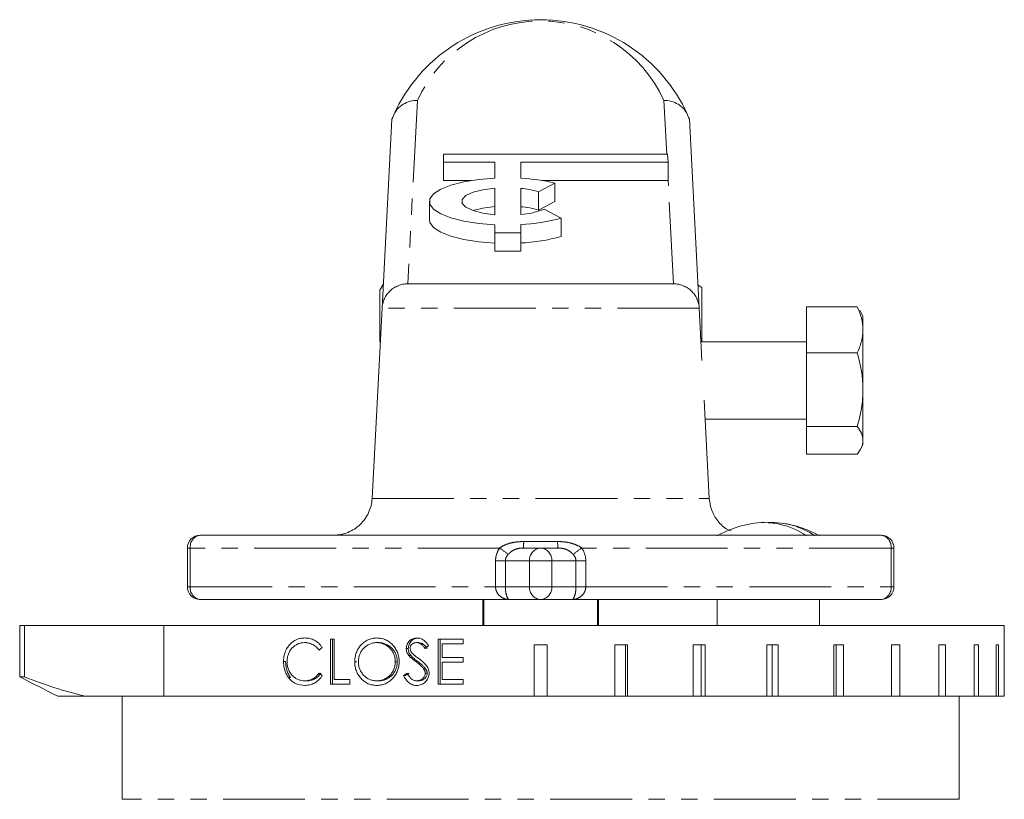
# Model space of a CAD drawing. Header units: millimetres. Extents: x -21 to 335, y -21 to 379.
# Tile 30 of 30: x 258 to 335, y 318 to 379. Entities that reach past the tile are written whole.
import ezdxf

# ---------------------------------------------------------------- set-up
doc = ezdxf.new("R2010")
doc.units = ezdxf.units.MM
doc.linetypes.add('PHANTOM', pattern=[12.7, 6.35, -1.27, 1.27, -1.27, 1.27, -1.27])

msp = doc.modelspace()

# ---------------------------------------------------------------- linework, layer by layer
at = {"color": 8, "linetype": 'PHANTOM', "lineweight": 0}
for p, q in [((288.997, 372.421), (288.251, 358.19)), ((308.35, 368.253), (308.131, 372.421)), ((308.877, 358.19), (308.456, 366.213)), ((310.879, 356.295), (286.249, 356.295)), ((285.475, 341.533), (311.653, 341.533)), ((297.244, 338.19), (299.884, 338.19)), ((271.133, 337.69), (271.356, 337.69)), ((271.356, 337.69), (271.356, 334.69)), ((295.38, 337.69), (271.356, 337.69)), ((325.772, 337.69), (301.748, 337.69)), ((325.772, 334.69), (325.772, 337.69)), ((325.772, 337.69), (325.995, 337.69)), ((295.06, 336.69), (295.823, 336.69)), ((295.06, 334.69), (295.06, 336.69)), ((295.823, 336.69), (295.823, 334.69)), ((297.701, 336.69), (295.823, 336.69)), ((297.701, 334.69), (297.701, 336.69)), ((299.427, 336.69), (297.701, 336.69)), ((299.427, 336.69), (299.427, 334.69)), ((301.305, 336.69), (299.427, 336.69)), ((301.305, 334.69), (301.305, 336.69)), ((302.068, 336.69), (301.305, 336.69)), ((302.068, 336.69), (302.068, 334.69)), ((271.133, 334.69), (271.356, 334.69)), ((271.356, 334.69), (295.06, 334.69)), ((295.06, 334.69), (295.823, 334.69)), ((295.823, 334.69), (297.701, 334.69)), ((299.427, 334.69), (297.701, 334.69)), ((299.427, 334.69), (301.305, 334.69)), ((302.068, 334.69), (301.305, 334.69)), ((302.068, 334.69), (325.772, 334.69)), ((325.772, 334.69), (325.995, 334.69)), ((269.31, 331.69), (269.31, 326.19)), ((331.064, 318.19), (266.064, 318.19))]:
    msp.add_line(p, q, dxfattribs=at)
at = {"color": 7, "linetype": 'Continuous', "lineweight": 15}
for p, q in [((286.249, 356.295), (287.018, 370.98)), ((310.11, 370.98), (310.879, 356.295)), ((291.013, 368.253), (291.013, 367.642)), ((308.424, 368.253), (291.013, 368.253)), ((308.456, 367.642), (308.424, 368.253)), ((291.013, 367.642), (295.013, 367.642)), ((291.013, 367.642), (291.013, 366.213)), ((295.013, 367.642), (295.013, 366.398)), ((297.013, 367.642), (308.456, 367.642)), ((297.013, 366.384), (297.013, 367.642)), ((308.456, 367.642), (308.456, 366.213)), ((291.013, 366.213), (293.169, 366.213)), ((298.662, 366.213), (308.456, 366.213)), ((295.013, 363.555), (295.013, 365.618)), ((297.013, 365.604), (297.013, 363.57)), ((299.676, 366.013), (298.409, 365.343)), ((299.676, 366.013), (299.676, 364.584)), ((298.409, 365.343), (298.409, 363.914)), ((289.935, 364.587), (289.935, 363.158)), ((299.676, 364.584), (298.409, 363.914)), ((298.845, 363.993), (300.165, 363.295)), ((300.165, 363.295), (300.165, 361.866)), ((295.013, 362.776), (295.013, 362.143)), ((297.013, 362.143), (297.013, 362.789)), ((295.013, 362.143), (297.013, 362.143)), ((295.013, 362.143), (295.013, 360.715)), ((297.013, 362.143), (297.013, 360.715)), ((295.013, 360.715), (297.013, 360.715)), ((286.345, 358.134), (286.089, 357.69)), ((288.246, 358.19), (308.882, 358.19)), ((311.089, 357.901), (310.786, 358.076)), ((311.089, 357.901), (311.089, 353.69)), ((286.089, 353.702), (286.089, 357.69)), ((285.475, 341.533), (286.249, 356.295)), ((311.091, 352.245), (310.879, 356.295)), ((319.214, 356.405), (323.142, 356.405)), ((319.214, 352.84), (319.214, 356.405)), ((323.288, 356.079), (323.142, 356.405)), ((323.589, 355.69), (323.345, 356.112)), ((323.589, 354.622), (323.589, 355.69)), ((323.589, 354.622), (323.589, 349.982)), ((286.089, 353.692), (286.089, 353.702)), ((319.214, 353.69), (311.016, 353.69)), ((319.214, 347.124), (319.214, 352.84)), ((319.214, 352.84), (323.142, 352.84)), ((323.589, 346.05), (323.589, 349.982)), ((311.653, 341.533), (311.253, 349.162)), ((311.33, 347.69), (319.214, 347.69)), ((319.214, 347.124), (323.142, 347.124)), ((319.214, 344.975), (319.214, 347.124)), ((323.345, 345.268), (323.589, 345.69)), ((323.589, 345.69), (323.589, 346.05)), ((319.214, 344.975), (323.142, 344.975)), ((272.133, 338.69), (324.995, 338.69)), ((271.133, 337.69), (271.133, 334.69)), ((297.211, 337.69), (298.564, 337.69)), ((298.564, 337.69), (299.917, 337.69)), ((325.995, 334.69), (325.995, 337.69)), ((296.163, 333.69), (272.133, 333.69)), ((294.064, 333.69), (294.064, 331.69)), ((294.155, 331.69), (294.155, 333.69)), ((298.564, 333.69), (296.163, 333.69)), ((300.965, 333.69), (298.564, 333.69)), ((324.995, 333.69), (300.965, 333.69)), ((302.973, 333.69), (302.973, 331.69)), ((303.064, 331.69), (303.064, 333.69)), ((312.262, 333.69), (312.262, 331.69)), ((320.222, 331.69), (320.222, 333.69)), ((258.113, 331.69), (258.113, 327.69)), ((258.113, 331.69), (258.497, 331.69)), ((258.497, 331.69), (258.497, 327.69)), ((258.497, 331.69), (269.31, 331.69)), ((269.31, 331.69), (334.564, 331.69)), ((334.564, 330.19), (334.564, 331.69)), ((280.384, 330.349), (280.226, 330.349)), ((282.53, 330.618), (282.246, 330.618)), ((282.246, 330.618), (282.246, 327.118)), ((282.403, 327.118), (282.403, 330.618)), ((282.53, 327.477), (282.53, 330.618)), ((285.984, 330.349), (285.83, 330.349)), ((289.08, 330.349), (288.925, 330.349)), ((292.558, 330.618), (290.607, 330.618)), ((290.607, 330.618), (290.607, 327.118)), ((290.762, 327.118), (290.762, 330.618)), ((292.558, 330.259), (292.558, 330.618)), ((288.285, 329.891), (288.13, 329.891)), ((290.915, 329.182), (290.915, 330.259)), ((290.915, 330.259), (292.558, 330.259)), ((298.064, 326.19), (298.064, 330.19)), ((299.064, 330.19), (298.064, 330.19)), ((299.064, 330.19), (299.064, 326.19)), ((305.307, 330.19), (304.322, 330.19)), ((304.322, 326.19), (304.322, 330.19)), ((305.151, 330.19), (305.151, 326.19)), ((305.307, 330.19), (305.307, 326.19)), ((311.345, 330.19), (310.406, 330.19)), ((310.406, 326.19), (310.406, 330.19)), ((311.038, 330.19), (311.038, 326.19)), ((311.345, 330.19), (311.345, 326.19)), ((316.995, 330.19), (316.129, 330.19)), ((316.129, 326.19), (316.129, 330.19)), ((316.546, 330.19), (316.546, 326.19)), ((316.995, 330.19), (316.995, 326.19)), ((322.085, 330.19), (321.319, 330.19)), ((321.319, 326.19), (321.319, 330.19)), ((321.508, 330.19), (321.508, 326.19)), ((322.085, 330.19), (322.085, 326.19)), ((326.46, 330.19), (325.817, 330.19)), ((325.817, 326.19), (325.817, 330.19)), ((326.46, 330.19), (326.46, 326.19)), ((329.988, 330.19), (329.488, 330.19)), ((329.488, 326.19), (329.488, 330.19)), ((329.988, 330.19), (329.988, 326.19)), ((332.561, 330.19), (332.219, 330.19)), ((332.219, 326.19), (332.219, 330.19)), ((332.561, 330.19), (332.561, 326.19)), ((334.1, 330.19), (333.927, 330.19)), ((333.927, 326.19), (333.927, 330.19)), ((334.1, 330.19), (334.1, 326.19)), ((334.564, 330.19), (334.56, 330.19)), ((334.56, 326.19), (334.56, 330.19)), ((278.759, 328.889), (278.599, 328.889)), ((284.283, 328.853), (284.128, 328.853)), ((287.429, 328.87), (287.275, 328.87)), ((288.472, 329.358), (288.318, 329.358)), ((289.024, 328.882), (288.869, 328.882)), ((292.558, 329.182), (290.915, 329.182)), ((290.915, 327.477), (290.915, 328.823)), ((290.915, 328.823), (292.558, 328.823)), ((292.558, 328.823), (292.558, 329.182)), ((289.634, 328.324), (289.479, 328.324)), ((289.756, 327.981), (289.601, 327.981)), ((258.113, 327.69), (258.497, 327.69)), ((279.143, 327.641), (278.983, 327.641)), ((280.404, 327.388), (280.245, 327.388)), ((283.757, 327.477), (282.53, 327.477)), ((283.757, 327.118), (283.757, 327.477)), ((285.984, 327.388), (285.83, 327.388)), ((288.07, 327.793), (287.916, 327.793)), ((289.092, 327.388), (288.938, 327.388)), ((292.558, 327.477), (290.915, 327.477)), ((292.558, 327.118), (292.558, 327.477)), ((282.246, 327.118), (283.757, 327.118)), ((290.607, 327.118), (292.558, 327.118)), ((261.068, 326.19), (263.191, 326.19)), ((263.191, 326.19), (269.31, 326.19)), ((266.064, 326.19), (266.064, 318.19)), ((269.31, 326.19), (298.064, 326.19)), ((298.064, 326.19), (299.064, 326.19)), ((299.064, 326.19), (304.322, 326.19)), ((304.322, 326.19), (305.151, 326.19)), ((305.151, 326.19), (305.307, 326.19)), ((305.307, 326.19), (310.406, 326.19)), ((310.406, 326.19), (311.038, 326.19)), ((311.038, 326.19), (311.345, 326.19)), ((311.345, 326.19), (316.129, 326.19)), ((316.129, 326.19), (316.546, 326.19)), ((316.546, 326.19), (316.995, 326.19)), ((316.995, 326.19), (321.319, 326.19)), ((321.319, 326.19), (321.508, 326.19)), ((321.508, 326.19), (322.085, 326.19)), ((322.085, 326.19), (325.817, 326.19)), ((325.817, 326.19), (326.46, 326.19)), ((326.46, 326.19), (329.488, 326.19)), ((329.488, 326.19), (329.988, 326.19)), ((329.988, 326.19), (332.219, 326.19)), ((331.064, 318.19), (331.064, 326.19)), ((332.219, 326.19), (332.561, 326.19)), ((332.561, 326.19), (333.927, 326.19)), ((333.927, 326.19), (334.1, 326.19)), ((334.1, 326.19), (334.56, 326.19))]:
    msp.add_line(p, q, dxfattribs=at)
at = {"color": 7, "linetype": 'Continuous', "lineweight": 15, "flags": 128}
for points in [[(295.013, 366.398), (293.753, 366.294), (292.596, 366.11), (291.597, 365.853), (290.803, 365.537), (290.252, 365.175), (289.97, 364.786), (289.97, 364.387), (290.252, 363.998), (290.803, 363.637), (291.597, 363.32), (292.596, 363.064), (293.753, 362.879), (295.013, 362.776)], [(295.013, 365.618), (294.086, 365.495), (293.314, 365.295), (292.76, 365.037), (292.471, 364.741), (292.471, 364.432), (292.76, 364.136), (293.314, 363.878), (294.086, 363.679), (295.013, 363.555)], [(295.013, 364.19), (294.086, 364.066), (293.33, 363.873)], [(289.935, 363.158), (289.97, 362.959), (290.252, 362.57), (290.803, 362.209), (291.597, 361.892), (292.596, 361.636), (293.753, 361.451), (295.013, 361.347)]]:
    msp.add_lwpolyline(points, dxfattribs=at)
at = {"color": 7, "linetype": 'Continuous', "lineweight": 15}
for centre, radius, start, end in [((298.564, 366.19), 12.5, 24.1333, 155.8667), ((296.293, 351.494), 14.907, 76.88386, 87.23246), ((296.365, 358.273), 7.359, 73.86917, 84.95071), ((296.365, 356.846), 7.359, 73.86823, 84.95046), ((296.58, 369.619), 6.064, 274.08728, 291.9269), ((296.427, 376.524), 13.747, 272.4406, 285.77515), ((296.427, 375.095), 13.746, 272.4402, 285.77607), ((316.242, 331.69), 8, 97.88155, 119.83474), ((315.905, 333.877), 5.788, 55.20487, 97.54597), ((316.546, 333.837), 5.829, 55.30965, 92.99686), ((316.242, 331.69), 8, 60.16526, 82.11845), ((272.133, 337.69), 1, 90, 180), ((324.995, 337.69), 1, 0, 90), ((272.133, 334.69), 1, 180, 270), ((324.995, 334.69), 1, 270, 0)]:
    msp.add_arc(centre, radius, start, end, dxfattribs=at)
at = {"color": 8, "linetype": 'PHANTOM', "lineweight": 0}
for centre, radius, start, end in [((298.564, 368.094), 10.5, 24.33269, 155.66731), ((272.26, 337.789), 0.91, 98.0391, 186.23968), ((324.867, 337.789), 0.91, 353.76032, 81.9609), ((294.723, 338.104), 2.522, 350.54744, 1.94816), ((302.405, 338.104), 2.522, 178.05184, 189.45256), ((289.849, 329.746), 9.68, 50.26541, 55.15169), ((298.638, 336.754), 0.939, 94.50986, 183.89018), ((298.49, 336.754), 0.939, 356.10982, 85.49014), ((307.279, 329.746), 9.68, 124.84831, 129.73459), ((272.26, 334.591), 0.91, 173.76032, 261.9609), ((298.638, 334.626), 0.939, 176.10982, 265.49014), ((298.49, 334.626), 0.939, 274.50986, 3.89018), ((324.867, 334.591), 0.91, 278.0391, 6.23968)]:
    msp.add_arc(centre, radius, start, end, dxfattribs=at)
at = {"color": 7, "linetype": 'Continuous', "lineweight": 15}
for centre, major_axis, ratio, start_param, end_param in [((298.564, 334.813), (35.763, 27.005), 0.152615, 1.946706, 1.954466), ((298.564, 328.206), (35.769, 26.74), 0.15221, 1.701618, 1.709523), ((298.564, 322.974), (35.769, -26.727), 0.152188, 4.327213, 4.334973), ((298.564, 327.494), (35.882, 21), 0.13891, 1.781728, 1.789948), ((298.564, 327.494), (35.383, 20.708), 0.13891, 1.781417, 1.789753)]:
    msp.add_ellipse(centre, major_axis=major_axis, ratio=ratio, start_param=start_param, end_param=end_param, dxfattribs=at)
for points, knots in [([(287.156, 371.301), (287.233, 371.472), (287.334, 371.627), (287.583, 371.908), (287.73, 372.03), (288.054, 372.228), (288.233, 372.304), (288.604, 372.402), (288.803, 372.425), (288.997, 372.421)], [0, 0, 0, 0, 0.25, 0.25, 0.5, 0.5, 0.75, 0.75, 1, 1, 1, 1]), ([(309.971, 371.301), (309.895, 371.472), (309.794, 371.627), (309.544, 371.908), (309.398, 372.03), (309.074, 372.228), (308.895, 372.304), (308.524, 372.402), (308.325, 372.425), (308.131, 372.421)], [0, 0, 0, 0, 0.25, 0.25, 0.5, 0.5, 0.75, 0.75, 1, 1, 1, 1]), ([(287.018, 370.98), (287.018, 370.98), (287.021, 370.988), (287.042, 371.037), (287.051, 371.06), (287.077, 371.12), (287.087, 371.144), (287.116, 371.21), (287.134, 371.252), (287.156, 371.301)], [0, 0, 0, 0, 0.5, 0.5, 0.75, 0.75, 0.875, 0.875, 1, 1, 1, 1]), ([(309.971, 371.301), (309.993, 371.252), (310.012, 371.21), (310.04, 371.144), (310.051, 371.119), (310.076, 371.06), (310.086, 371.037), (310.107, 370.988), (310.11, 370.98), (310.11, 370.98)], [0, 0, 0, 0, 0.125, 0.125, 0.25, 0.25, 0.5, 0.5, 1, 1, 1, 1]), ([(286.249, 356.295), (286.255, 356.423), (286.274, 356.548), (286.335, 356.793), (286.377, 356.914), (286.484, 357.144), (286.547, 357.253), (286.694, 357.459), (286.779, 357.556), (286.962, 357.729), (287.062, 357.807), (287.275, 357.943), (287.389, 358.001), (287.622, 358.094), (287.743, 358.13), (287.992, 358.178), (288.12, 358.19), (288.246, 358.19)], [0, 0, 0, 0, 0.125, 0.125, 0.25, 0.25, 0.375, 0.375, 0.5, 0.5, 0.625, 0.625, 0.75, 0.75, 0.875, 0.875, 1, 1, 1, 1]), ([(310.879, 356.295), (310.873, 356.423), (310.854, 356.548), (310.793, 356.793), (310.751, 356.914), (310.644, 357.144), (310.581, 357.253), (310.433, 357.459), (310.349, 357.556), (310.165, 357.729), (310.066, 357.807), (309.853, 357.943), (309.739, 358.001), (309.506, 358.094), (309.385, 358.13), (309.136, 358.178), (309.007, 358.19), (308.882, 358.19)], [0, 0, 0, 0, 0.125, 0.125, 0.25, 0.25, 0.375, 0.375, 0.5, 0.5, 0.625, 0.625, 0.75, 0.75, 0.875, 0.875, 1, 1, 1, 1]), ([(323.142, 356.405), (323.278, 356.115), (323.392, 355.818), (323.547, 355.223), (323.589, 354.924), (323.589, 354.622)], [0, 0, 0, 0, 0.5, 0.5, 1, 1, 1, 1]), ([(323.589, 354.622), (323.589, 354.321), (323.546, 354.015), (323.389, 353.42), (323.277, 353.128), (323.142, 352.84)], [0, 0, 0, 0, 0.5, 0.5, 1, 1, 1, 1]), ([(323.589, 349.982), (323.589, 349.739), (323.578, 349.496), (323.537, 349.014), (323.507, 348.775), (323.391, 348.061), (323.278, 347.591), (323.142, 347.124)], [0, 0, 0, 0, 0.25, 0.25, 0.5, 0.5, 1, 1, 1, 1]), ([(323.589, 346.05), (323.589, 345.958), (323.578, 345.867), (323.537, 345.685), (323.507, 345.595), (323.391, 345.327), (323.278, 345.15), (323.142, 344.975)], [0, 0, 0, 0, 0.25, 0.25, 0.5, 0.5, 1, 1, 1, 1]), ([(285.475, 341.533), (285.465, 341.341), (285.437, 341.154), (285.346, 340.786), (285.282, 340.605), (285.123, 340.259), (285.027, 340.096), (284.807, 339.788), (284.68, 339.643), (284.405, 339.382), (284.257, 339.266), (283.937, 339.061), (283.766, 338.974), (283.416, 338.834), (283.235, 338.78), (282.86, 338.708), (282.667, 338.69), (282.479, 338.69)], [0, 0, 0, 0, 0.125, 0.125, 0.25, 0.25, 0.375, 0.375, 0.5, 0.5, 0.625, 0.625, 0.75, 0.75, 0.875, 0.875, 1, 1, 1, 1]), ([(313.347, 339.014), (313.292, 339.032), (312.919, 339.156), (312.372, 339.681), (311.803, 340.526), (311.703, 341.197), (311.653, 341.533)], [0, 0, 0, 0, 0.054354, 0.370104, 0.685036, 1, 1, 1, 1]), ([(280.243, 330.708), (280.136, 330.705), (280.03, 330.699), (279.823, 330.66), (279.72, 330.631), (279.42, 330.505), (279.243, 330.377), (279.01, 330.125), (278.94, 330.034), (278.817, 329.836), (278.763, 329.727), (278.68, 329.5), (278.649, 329.382), (278.618, 329.2), (278.611, 329.138), (278.602, 329.014), (278.6, 328.951), (278.599, 328.889)], [0, 0, 0, 0, 0.125, 0.125, 0.25, 0.25, 0.5, 0.5, 0.625, 0.625, 0.75, 0.75, 0.875, 0.875, 0.9375, 0.9375, 1, 1, 1, 1]), ([(278.871, 328.865), (278.872, 328.967), (278.879, 329.067), (278.912, 329.265), (278.938, 329.363), (279.006, 329.548), (279.05, 329.635), (279.151, 329.798), (279.21, 329.873), (279.402, 330.073), (279.553, 330.177), (279.796, 330.281), (279.881, 330.307), (280.052, 330.341), (280.138, 330.348), (280.226, 330.349)], [0, 0, 0, 0, 0.125, 0.125, 0.25, 0.25, 0.375, 0.375, 0.5, 0.5, 0.75, 0.75, 0.875, 0.875, 1, 1, 1, 1]), ([(280.226, 330.349), (280.279, 330.348), (280.332, 330.346), (280.438, 330.336), (280.491, 330.327), (280.648, 330.291), (280.75, 330.255), (280.944, 330.157), (281.039, 330.095), (281.209, 329.947), (281.285, 329.86), (281.355, 329.766)], [0, 0, 0, 0, 0.125, 0.125, 0.25, 0.25, 0.5, 0.5, 0.75, 0.75, 1, 1, 1, 1]), ([(281.601, 329.976), (281.561, 330.035), (281.52, 330.094), (281.429, 330.2), (281.381, 330.25), (281.229, 330.389), (281.115, 330.468), (280.88, 330.591), (280.755, 330.637), (280.564, 330.68), (280.501, 330.691), (280.372, 330.705), (280.308, 330.707), (280.243, 330.708)], [0, 0, 0, 0, 0.125, 0.125, 0.25, 0.25, 0.5, 0.5, 0.75, 0.75, 0.875, 0.875, 1, 1, 1, 1]), ([(285.815, 330.708), (285.758, 330.707), (285.702, 330.706), (285.59, 330.694), (285.535, 330.685), (285.371, 330.651), (285.263, 330.614), (285.056, 330.521), (284.958, 330.464), (284.774, 330.329), (284.688, 330.25), (284.533, 330.078), (284.464, 329.984), (284.344, 329.781), (284.292, 329.673), (284.21, 329.45), (284.179, 329.334), (284.148, 329.155), (284.141, 329.095), (284.13, 328.974), (284.129, 328.914), (284.128, 328.853)], [0, 0, 0, 0, 0.0625, 0.0625, 0.125, 0.125, 0.25, 0.25, 0.375, 0.375, 0.5, 0.5, 0.625, 0.625, 0.75, 0.75, 0.875, 0.875, 0.9375, 0.9375, 1, 1, 1, 1]), ([(284.417, 328.854), (284.418, 328.954), (284.425, 329.052), (284.459, 329.245), (284.485, 329.342), (284.556, 329.524), (284.6, 329.609), (284.702, 329.772), (284.763, 329.848), (284.96, 330.053), (285.119, 330.161), (285.373, 330.272), (285.462, 330.302), (285.644, 330.339), (285.736, 330.348), (285.83, 330.349)], [0, 0, 0, 0, 0.125, 0.125, 0.25, 0.25, 0.375, 0.375, 0.5, 0.5, 0.75, 0.75, 0.875, 0.875, 1, 1, 1, 1]), ([(287.573, 328.87), (287.572, 328.931), (287.571, 328.992), (287.561, 329.113), (287.554, 329.173), (287.523, 329.351), (287.491, 329.47), (287.403, 329.696), (287.349, 329.802), (287.219, 330.002), (287.143, 330.096), (286.979, 330.267), (286.89, 330.345), (286.697, 330.479), (286.594, 330.537), (286.381, 330.624), (286.271, 330.656), (286.044, 330.699), (285.93, 330.705), (285.815, 330.708)], [0, 0, 0, 0, 0.0625, 0.0625, 0.125, 0.125, 0.25, 0.25, 0.375, 0.375, 0.5, 0.5, 0.625, 0.625, 0.75, 0.75, 0.875, 0.875, 1, 1, 1, 1]), ([(285.83, 330.349), (285.923, 330.348), (286.015, 330.34), (286.196, 330.304), (286.286, 330.275), (286.46, 330.203), (286.542, 330.158), (286.701, 330.055), (286.777, 329.995), (286.914, 329.861), (286.975, 329.787), (287.082, 329.627), (287.129, 329.54), (287.203, 329.358), (287.231, 329.265), (287.266, 329.07), (287.274, 328.97), (287.275, 328.87)], [0, 0, 0, 0, 0.125, 0.125, 0.25, 0.25, 0.375, 0.375, 0.5, 0.5, 0.625, 0.625, 0.75, 0.75, 0.875, 0.875, 1, 1, 1, 1]), ([(287.429, 328.87), (287.428, 328.97), (287.421, 329.068), (287.386, 329.261), (287.358, 329.356), (287.285, 329.538), (287.239, 329.623), (287.132, 329.784), (287.069, 329.86), (286.864, 330.061), (286.701, 330.166), (286.442, 330.275), (286.352, 330.304), (286.17, 330.34), (286.077, 330.348), (285.984, 330.349)], [0, 0, 0, 0, 0.125, 0.125, 0.25, 0.25, 0.375, 0.375, 0.5, 0.5, 0.75, 0.75, 0.875, 0.875, 1, 1, 1, 1]), ([(288.959, 330.708), (288.906, 330.706), (288.853, 330.703), (288.748, 330.686), (288.697, 330.671), (288.547, 330.613), (288.453, 330.557), (288.335, 330.445), (288.301, 330.403), (288.239, 330.314), (288.213, 330.265), (288.172, 330.164), (288.156, 330.111), (288.135, 330.002), (288.132, 329.947), (288.13, 329.891)], [0, 0, 0, 0, 0.125, 0.125, 0.25, 0.25, 0.5, 0.5, 0.625, 0.625, 0.75, 0.75, 0.875, 0.875, 1, 1, 1, 1]), ([(288.285, 329.891), (288.287, 329.947), (288.29, 330.002), (288.31, 330.11), (288.326, 330.164), (288.368, 330.266), (288.394, 330.314), (288.455, 330.403), (288.49, 330.446), (288.608, 330.556), (288.702, 330.613), (288.85, 330.67), (288.902, 330.685), (289.007, 330.703), (289.06, 330.706), (289.114, 330.708)], [0, 0, 0, 0, 0.125, 0.125, 0.25, 0.25, 0.375, 0.375, 0.5, 0.5, 0.75, 0.75, 0.875, 0.875, 1, 1, 1, 1]), ([(288.432, 329.906), (288.433, 329.937), (288.435, 329.969), (288.447, 330.03), (288.457, 330.059), (288.497, 330.146), (288.537, 330.194), (288.631, 330.274), (288.687, 330.304), (288.802, 330.342), (288.864, 330.347), (288.925, 330.349)], [0, 0, 0, 0, 0.125, 0.125, 0.25, 0.25, 0.5, 0.5, 0.75, 0.75, 1, 1, 1, 1]), ([(288.925, 330.349), (288.994, 330.346), (289.062, 330.338), (289.192, 330.292), (289.252, 330.257), (289.36, 330.169), (289.409, 330.118), (289.501, 330.012), (289.544, 329.957), (289.587, 329.9)], [0, 0, 0, 0, 0.25, 0.25, 0.5, 0.5, 0.75, 0.75, 1, 1, 1, 1]), ([(289.862, 330.116), (289.752, 330.271), (289.632, 330.423), (289.408, 330.59), (289.323, 330.634), (289.19, 330.679), (289.145, 330.69), (289.053, 330.704), (289.006, 330.706), (288.959, 330.708)], [0, 0, 0, 0, 0.5, 0.5, 0.75, 0.75, 0.875, 0.875, 1, 1, 1, 1]), ([(289.741, 329.9), (289.657, 330.013), (289.569, 330.125), (289.406, 330.257), (289.347, 330.292), (289.216, 330.338), (289.148, 330.346), (289.08, 330.349)], [0, 0, 0, 0, 0.5, 0.5, 0.75, 0.75, 1, 1, 1, 1]), ([(288.13, 329.891), (288.131, 329.843), (288.134, 329.795), (288.151, 329.699), (288.164, 329.653), (288.196, 329.563), (288.216, 329.52), (288.263, 329.436), (288.29, 329.397), (288.318, 329.358)], [0, 0, 0, 0, 0.25, 0.25, 0.5, 0.5, 0.75, 0.75, 1, 1, 1, 1]), ([(288.472, 329.358), (288.445, 329.397), (288.417, 329.436), (288.37, 329.52), (288.351, 329.563), (288.318, 329.653), (288.305, 329.699), (288.289, 329.795), (288.286, 329.843), (288.285, 329.891)], [0, 0, 0, 0, 0.25, 0.25, 0.5, 0.5, 0.75, 0.75, 1, 1, 1, 1]), ([(288.653, 329.454), (288.593, 329.515), (288.535, 329.579), (288.454, 329.73), (288.433, 329.818), (288.432, 329.906)], [0, 0, 0, 0, 0.5, 0.5, 1, 1, 1, 1]), ([(278.599, 328.889), (278.601, 328.775), (278.606, 328.661), (278.637, 328.436), (278.66, 328.327), (278.724, 328.115), (278.765, 328.012), (278.863, 327.817), (278.922, 327.728), (278.983, 327.641)], [0, 0, 0, 0, 0.25, 0.25, 0.5, 0.5, 0.75, 0.75, 1, 1, 1, 1]), ([(279.143, 327.641), (279.082, 327.728), (279.023, 327.817), (278.925, 328.013), (278.884, 328.114), (278.82, 328.326), (278.797, 328.437), (278.766, 328.661), (278.762, 328.775), (278.759, 328.889)], [0, 0, 0, 0, 0.25, 0.25, 0.5, 0.5, 0.75, 0.75, 1, 1, 1, 1]), ([(280.245, 327.388), (280.157, 327.389), (280.07, 327.394), (279.899, 327.425), (279.815, 327.447), (279.651, 327.512), (279.57, 327.554), (279.42, 327.655), (279.35, 327.715), (279.154, 327.917), (279.046, 328.078), (278.939, 328.36), (278.913, 328.458), (278.887, 328.608), (278.881, 328.658), (278.873, 328.761), (278.872, 328.813), (278.871, 328.865)], [0, 0, 0, 0, 0.125, 0.125, 0.25, 0.25, 0.375, 0.375, 0.5, 0.5, 0.75, 0.75, 0.875, 0.875, 0.9375, 0.9375, 1, 1, 1, 1]), ([(284.128, 328.853), (284.129, 328.792), (284.131, 328.732), (284.14, 328.612), (284.148, 328.553), (284.178, 328.376), (284.21, 328.259), (284.296, 328.037), (284.349, 327.932), (284.474, 327.734), (284.547, 327.641), (284.706, 327.472), (284.791, 327.395), (284.977, 327.26), (285.077, 327.203), (285.284, 327.114), (285.392, 327.082), (285.559, 327.049), (285.615, 327.041), (285.728, 327.032), (285.785, 327.03), (285.841, 327.029)], [0, 0, 0, 0, 0.0625, 0.0625, 0.125, 0.125, 0.25, 0.25, 0.375, 0.375, 0.5, 0.5, 0.625, 0.625, 0.75, 0.75, 0.875, 0.875, 0.9375, 0.9375, 1, 1, 1, 1]), ([(285.83, 327.388), (285.737, 327.39), (285.646, 327.395), (285.467, 327.429), (285.379, 327.455), (285.122, 327.563), (284.969, 327.67), (284.771, 327.872), (284.71, 327.945), (284.604, 328.103), (284.559, 328.19), (284.487, 328.37), (284.46, 328.463), (284.434, 328.608), (284.428, 328.657), (284.42, 328.755), (284.419, 328.805), (284.417, 328.854)], [0, 0, 0, 0, 0.125, 0.125, 0.25, 0.25, 0.5, 0.5, 0.625, 0.625, 0.75, 0.75, 0.875, 0.875, 0.9375, 0.9375, 1, 1, 1, 1]), ([(287.275, 328.87), (287.274, 328.771), (287.266, 328.672), (287.232, 328.478), (287.205, 328.382), (287.131, 328.199), (287.086, 328.113), (286.981, 327.95), (286.919, 327.873), (286.714, 327.67), (286.551, 327.563), (286.29, 327.458), (286.199, 327.431), (286.016, 327.395), (285.923, 327.389), (285.83, 327.388)], [0, 0, 0, 0, 0.125, 0.125, 0.25, 0.25, 0.375, 0.375, 0.5, 0.5, 0.75, 0.75, 0.875, 0.875, 1, 1, 1, 1]), ([(285.841, 327.029), (285.898, 327.03), (285.955, 327.032), (286.067, 327.041), (286.123, 327.049), (286.289, 327.082), (286.399, 327.115), (286.61, 327.207), (286.71, 327.264), (286.897, 327.4), (286.986, 327.478), (287.147, 327.65), (287.221, 327.742), (287.35, 327.943), (287.405, 328.05), (287.491, 328.272), (287.522, 328.388), (287.553, 328.567), (287.561, 328.627), (287.571, 328.748), (287.572, 328.809), (287.573, 328.87)], [0, 0, 0, 0, 0.0625, 0.0625, 0.125, 0.125, 0.25, 0.25, 0.375, 0.375, 0.5, 0.5, 0.625, 0.625, 0.75, 0.75, 0.875, 0.875, 0.9375, 0.9375, 1, 1, 1, 1]), ([(285.984, 327.388), (286.078, 327.389), (286.17, 327.396), (286.352, 327.431), (286.443, 327.457), (286.618, 327.528), (286.701, 327.572), (286.859, 327.675), (286.935, 327.736), (287.072, 327.872), (287.133, 327.947), (287.239, 328.109), (287.285, 328.198), (287.358, 328.38), (287.385, 328.474), (287.421, 328.67), (287.428, 328.77), (287.429, 328.87)], [0, 0, 0, 0, 0.125, 0.125, 0.25, 0.25, 0.375, 0.375, 0.5, 0.5, 0.625, 0.625, 0.75, 0.75, 0.875, 0.875, 1, 1, 1, 1]), ([(288.318, 329.358), (288.395, 329.263), (288.487, 329.183), (288.675, 329.029), (288.771, 328.955), (288.869, 328.882)], [0, 0, 0, 0, 0.5, 0.5, 1, 1, 1, 1]), ([(289.024, 328.882), (288.926, 328.955), (288.83, 329.029), (288.642, 329.183), (288.55, 329.262), (288.472, 329.358)], [0, 0, 0, 0, 0.5, 0.5, 1, 1, 1, 1]), ([(289.107, 329.105), (289.03, 329.162), (288.953, 329.218), (288.877, 329.275), (288.839, 329.304), (288.801, 329.333), (288.764, 329.362), (288.726, 329.392), (288.688, 329.421), (288.653, 329.454)], [0, 0, 0, 0, 0.0002928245, 0.0002928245, 0.0002928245, 0.0004392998, 0.0004392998, 0.0004392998, 0.0005859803, 0.0005859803, 0.0005859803, 0.0005859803]), ([(289.634, 328.324), (289.592, 328.38), (289.547, 328.433), (289.45, 328.532), (289.4, 328.579), (289.243, 328.715), (289.134, 328.8), (289.024, 328.882)], [0, 0, 0, 0, 0.25, 0.25, 0.5, 0.5, 1, 1, 1, 1]), ([(289.906, 327.976), (289.903, 328.036), (289.899, 328.097), (289.874, 328.214), (289.855, 328.27), (289.784, 328.438), (289.719, 328.539), (289.485, 328.814), (289.297, 328.962), (289.107, 329.105)], [0, 0, 0, 0, 0.125, 0.125, 0.25, 0.25, 0.5, 0.5, 1, 1, 1, 1]), ([(289.601, 327.981), (289.599, 327.939), (289.596, 327.897), (289.578, 327.816), (289.563, 327.776), (289.509, 327.663), (289.456, 327.597), (289.329, 327.492), (289.255, 327.453), (289.139, 327.414), (289.1, 327.404), (289.019, 327.39), (288.978, 327.389), (288.938, 327.388)], [0, 0, 0, 0, 0.125, 0.125, 0.25, 0.25, 0.5, 0.5, 0.75, 0.75, 0.875, 0.875, 1, 1, 1, 1]), ([(288.938, 327.029), (288.999, 327.03), (289.061, 327.033), (289.182, 327.055), (289.241, 327.072), (289.415, 327.141), (289.519, 327.211), (289.701, 327.385), (289.778, 327.489), (289.855, 327.662), (289.874, 327.722), (289.9, 327.847), (289.905, 327.911), (289.906, 327.976)], [0, 0, 0, 0, 0.125, 0.125, 0.25, 0.25, 0.5, 0.5, 0.75, 0.75, 0.875, 0.875, 1, 1, 1, 1]), ([(289.092, 327.388), (289.133, 327.389), (289.173, 327.39), (289.252, 327.403), (289.292, 327.413), (289.407, 327.452), (289.48, 327.49), (289.609, 327.595), (289.662, 327.661), (289.717, 327.774), (289.732, 327.813), (289.751, 327.895), (289.754, 327.938), (289.756, 327.981)], [0, 0, 0, 0, 0.125, 0.125, 0.25, 0.25, 0.5, 0.5, 0.75, 0.75, 0.875, 0.875, 1, 1, 1, 1]), ([(289.479, 328.324), (289.513, 328.273), (289.546, 328.22), (289.578, 328.133), (289.587, 328.103), (289.598, 328.043), (289.599, 328.012), (289.601, 327.981)], [0, 0, 0, 0, 0.5, 0.5, 0.75, 0.75, 1, 1, 1, 1]), ([(289.756, 327.981), (289.754, 328.012), (289.753, 328.043), (289.742, 328.104), (289.733, 328.134), (289.701, 328.22), (289.668, 328.273), (289.634, 328.324)], [0, 0, 0, 0, 0.25, 0.25, 0.5, 0.5, 1, 1, 1, 1]), ([(263.191, 326.19), (262.405, 326.379), (261.619, 326.601), (260.052, 327.105), (259.272, 327.385), (258.497, 327.69)], [0, 0, 0, 0, 0.5, 0.5, 1, 1, 1, 1]), ([(278.983, 327.641), (279.062, 327.538), (279.147, 327.444), (279.338, 327.287), (279.443, 327.221), (279.769, 327.07), (280.008, 327.03), (280.247, 327.029)], [0, 0, 0, 0, 0.25, 0.25, 0.5, 0.5, 1, 1, 1, 1]), ([(281.355, 327.971), (281.283, 327.882), (281.208, 327.795), (281.039, 327.647), (280.95, 327.584), (280.759, 327.484), (280.658, 327.447), (280.505, 327.41), (280.453, 327.401), (280.35, 327.391), (280.297, 327.389), (280.245, 327.388)], [0, 0, 0, 0, 0.25, 0.25, 0.5, 0.5, 0.75, 0.75, 0.875, 0.875, 1, 1, 1, 1]), ([(280.247, 327.029), (280.376, 327.03), (280.504, 327.041), (280.755, 327.1), (280.881, 327.146), (281.115, 327.271), (281.225, 327.347), (281.378, 327.488), (281.427, 327.539), (281.518, 327.646), (281.56, 327.704), (281.601, 327.763)], [0, 0, 0, 0, 0.25, 0.25, 0.5, 0.5, 0.75, 0.75, 0.875, 0.875, 1, 1, 1, 1]), ([(280.404, 327.388), (280.456, 327.389), (280.508, 327.391), (280.612, 327.401), (280.664, 327.411), (280.818, 327.448), (280.918, 327.484), (281.108, 327.585), (281.199, 327.649), (281.366, 327.796), (281.44, 327.882), (281.512, 327.971)], [0, 0, 0, 0, 0.125, 0.125, 0.25, 0.25, 0.5, 0.5, 0.75, 0.75, 1, 1, 1, 1]), ([(287.916, 327.793), (288.023, 327.591), (288.143, 327.397), (288.404, 327.178), (288.502, 327.122), (288.661, 327.065), (288.715, 327.051), (288.825, 327.033), (288.881, 327.03), (288.938, 327.029)], [0, 0, 0, 0, 0.5, 0.5, 0.75, 0.75, 0.875, 0.875, 1, 1, 1, 1]), ([(288.938, 327.388), (288.897, 327.39), (288.856, 327.392), (288.777, 327.408), (288.738, 327.421), (288.625, 327.47), (288.557, 327.518), (288.434, 327.629), (288.38, 327.692), (288.283, 327.826), (288.241, 327.898), (288.199, 327.971)], [0, 0, 0, 0, 0.125, 0.125, 0.25, 0.25, 0.5, 0.5, 0.75, 0.75, 1, 1, 1, 1])]:
    msp.add_open_spline(points, degree=3, knots=knots, dxfattribs=at)
for points in [[(323.142, 352.84), (323.415, 351.905), (323.589, 350.956), (323.589, 349.982)], [(323.142, 347.124), (323.415, 346.773), (323.589, 346.416), (323.589, 346.05)], [(288.869, 328.882), (289.09, 328.717), (289.31, 328.547), (289.479, 328.324)], [(258.113, 327.69), (259.097, 327.187), (260.082, 326.687), (261.068, 326.19)]]:
    msp.add_open_spline(points, degree=3, dxfattribs=at)
at = {"color": 8, "linetype": 'PHANTOM', "lineweight": 0}
for points, knots in [([(295.38, 337.69), (295.513, 337.787), (295.655, 337.866), (295.955, 337.997), (296.111, 338.047), (296.429, 338.123), (296.592, 338.149), (296.917, 338.183), (297.08, 338.19), (297.244, 338.19)], [0, 0, 0, 0, 0.25, 0.25, 0.5, 0.5, 0.75, 0.75, 1, 1, 1, 1]), ([(299.884, 338.19), (300.048, 338.19), (300.211, 338.183), (300.537, 338.149), (300.699, 338.123), (301.016, 338.047), (301.173, 337.997), (301.473, 337.866), (301.615, 337.787), (301.748, 337.69)], [0, 0, 0, 0, 0.25, 0.25, 0.5, 0.5, 0.75, 0.75, 1, 1, 1, 1]), ([(295.06, 336.69), (295.06, 336.869), (295.088, 337.044), (295.198, 337.383), (295.278, 337.543), (295.38, 337.69)], [0, 0, 0, 0, 0.5, 0.5, 1, 1, 1, 1]), ([(296.036, 337.19), (295.975, 337.123), (295.922, 337.048), (295.845, 336.879), (295.823, 336.785), (295.823, 336.69)], [0, 0, 0, 0, 0.5, 0.5, 1, 1, 1, 1]), ([(297.211, 337.69), (297.105, 337.69), (296.999, 337.683), (296.784, 337.647), (296.675, 337.618), (296.469, 337.535), (296.371, 337.479), (296.19, 337.346), (296.11, 337.27), (296.036, 337.19)], [0, 0, 0, 0, 0.25, 0.25, 0.5, 0.5, 0.75, 0.75, 1, 1, 1, 1]), ([(301.091, 337.19), (301.018, 337.27), (300.937, 337.346), (300.757, 337.479), (300.658, 337.535), (300.452, 337.618), (300.343, 337.647), (300.129, 337.683), (300.022, 337.69), (299.917, 337.69)], [0, 0, 0, 0, 0.25, 0.25, 0.5, 0.5, 0.75, 0.75, 1, 1, 1, 1]), ([(301.305, 336.69), (301.305, 336.786), (301.283, 336.878), (301.205, 337.049), (301.153, 337.123), (301.091, 337.19)], [0, 0, 0, 0, 0.5, 0.5, 1, 1, 1, 1]), ([(295.06, 334.69), (295.06, 334.609), (295.071, 334.529), (295.111, 334.378), (295.141, 334.305), (295.248, 334.11), (295.346, 334.003), (295.559, 333.841), (295.675, 333.784), (295.916, 333.708), (296.038, 333.69), (296.163, 333.69)], [0, 0, 0, 0, 0.125, 0.125, 0.25, 0.25, 0.5, 0.5, 0.75, 0.75, 1, 1, 1, 1]), ([(295.823, 334.69), (295.823, 334.608), (295.827, 334.528), (295.839, 334.377), (295.849, 334.304), (295.883, 334.109), (295.914, 334.003), (295.981, 333.841), (296.016, 333.784), (296.09, 333.708), (296.126, 333.69), (296.163, 333.69)], [0, 0, 0, 0, 0.125, 0.125, 0.25, 0.25, 0.5, 0.5, 0.75, 0.75, 1, 1, 1, 1]), ([(301.305, 334.69), (301.305, 334.608), (301.301, 334.528), (301.288, 334.377), (301.279, 334.304), (301.244, 334.109), (301.213, 334.003), (301.147, 333.841), (301.111, 333.784), (301.038, 333.708), (301.002, 333.69), (300.965, 333.69)], [0, 0, 0, 0, 0.125, 0.125, 0.25, 0.25, 0.5, 0.5, 0.75, 0.75, 1, 1, 1, 1]), ([(302.068, 334.69), (302.068, 334.609), (302.057, 334.529), (302.017, 334.378), (301.987, 334.305), (301.88, 334.11), (301.782, 334.003), (301.569, 333.841), (301.453, 333.784), (301.212, 333.708), (301.09, 333.69), (300.965, 333.69)], [0, 0, 0, 0, 0.125, 0.125, 0.25, 0.25, 0.5, 0.5, 0.75, 0.75, 1, 1, 1, 1])]:
    msp.add_open_spline(points, degree=3, knots=knots, dxfattribs=at)
msp.add_open_spline([(301.748, 337.69), (301.951, 337.395), (302.068, 337.048), (302.068, 336.69)], degree=3, dxfattribs=at)

doc.saveas('drawing.dxf')
